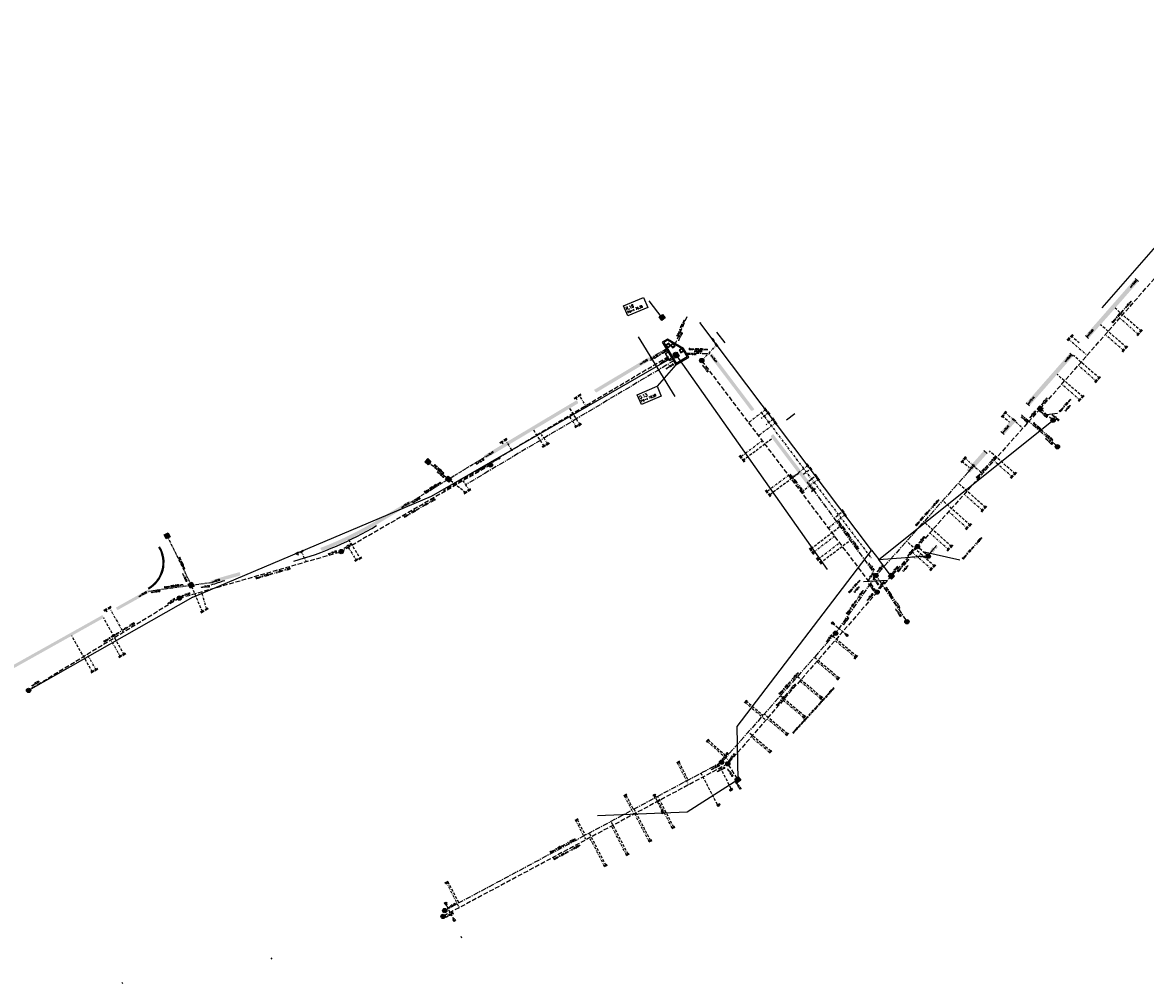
# Model space of a CAD drawing. Header units: metres. Extents: x -47485 to 186063, y 37957 to 328433.
# Tile 3 of 9: x 183835 to 184096, y 327627 to 327850. Entities that reach past the tile are written whole.
import ezdxf
from ezdxf.enums import TextEntityAlignment as Align

# ---------------------------------------------------------------- set-up
doc = ezdxf.new("R2010")
doc.units = ezdxf.units.M
doc.header["$LTSCALE"] = 0.2
for name, pattern in [('CENTER', [50.8, 31.75, -6.35, 6.35, -6.35]), ('CENTERX5', [10, 6.25, -1.25, 1.25, -1.25]), ('DASHDOT3', [5.08, 2.54, -1.27, 0, -1.27]), ('DGN Style 3', [150.391701, 107.422644, -42.969058]), ('HIDDEN2', [4.7625, 3.175, -1.5875])]:
    doc.linetypes.add(name, pattern=pattern)
for name, color, linetype, lineweight in [('bob', 7, 'Continuous', 0), ('hoogtetekst', 254, 'Continuous', 0), ('X-XX-AL-DETAIL1-G', 7, 'Continuous', 18), ('X-XX-AL-T25', 7, 'Continuous', 25)]:
    doc.layers.add(name, color=color, linetype=linetype, lineweight=lineweight)
for name, color, linetype in [('O_RIO_A_WATER', 254, 'Continuous'), ('O_RIO_L_BUIS', 4, 'CENTER'), ('O_RIO_L_HUISAANSLUITING_DWA', 3, 'DASHDOT3'), ('O_RIO_L_HUISAANSLUITING_RWA', 4, 'HIDDEN2'), ('O_RIO_L_KOKER', 7, 'Continuous'), ('O_RIO_L_KOLKAANSLUITING', 1, 'HIDDEN2'), ('O_RIO_L_PUTOMTREK', 7, 'Continuous'), ('O_RIO_L_STRENG_DWA', 7, 'DGN Style 3'), ('O_RIO_L_STRENG_RWA', 7, 'CENTERX5'), ('O_RIO_T_018_BUISDIAMETER', 1, 'Continuous'), ('O_RIO_T_PUTNR', 2, 'Continuous'), ('O_RIO_T_VLOEIVLAK', 7, 'Continuous'), ('O_RIO_T_VLOEIVLAK BEEKLOOP', 7, 'Continuous'), ('O_RIO_T_VLOEIVLAK DWA', 7, 'Continuous'), ('O_RIO_T_VLOEIVLAK RWA', 7, 'Continuous'), ('O_RIO_Z_KOLK', 1, 'Continuous'), ('O_RIO_Z_PUT_DWA', 3, 'Continuous'), ('O_RIO_Z_PUT_RWA', 4, 'Continuous'), ('O_RIO_Z_PUTDEKSEL', 7, 'Continuous'), ('V_RIO_L_DICHTSCHUIMEN', 7, 'ZIGZAG3'), ('V_RIO_L_STRENG', 1, 'ZIGZAG3')]:
    doc.layers.add(name, color=color, linetype=linetype)
doc.styles.add('ROMANS1_200_18', font='romans.shx', dxfattribs={"width": 0.9, "height": 0.36})
doc.styles.add('ROMANS1_200_25', font='romans.shx', dxfattribs={"width": 0.9, "height": 0.5})
doc.styles.add('ROMANS1_200_35', font='romans.shx', dxfattribs={"width": 0.9, "height": 0.7})
doc.styles.add('Style-ITALICS', font='ITALICS.shx')
doc.styles.add('Style-WORKING', font='WORKING.shx')
doc.linetypes.add('ZIGZAG3', pattern='A,0.000508,-1.016,[131,ltypeshp.shx,S=1.016,R=0,X=-1.016,Y=0],-2.032,[131,ltypeshp.shx,S=1.016,R=180,X=1.016,Y=0],-1.016', length=4.064508)

# ---------------------------------------------------------------- blocks, each defined once
blk = doc.blocks.new('Put DWA')
at = {"layer": 'O_RIO_Z_PUT_DWA'}
h = blk.add_hatch(color=0, dxfattribs=at)
edge = h.paths.add_edge_path()
edge.add_arc((0, 0), 0.5, 0, 360)
at = {"color": 0}
blk.add_circle((0, 0), 0.5, dxfattribs=at)
blk = doc.blocks.new('Put RWA')
blk.add_hatch(color=0).paths.add_polyline_path([(-0.5, 0.5), (-0.5, -0.5), (0.5, -0.5), (0.5, 0.5)])
at = {"color": 0}
blk.add_lwpolyline([(-0.5, 0.5), (0.5, 0.5), (0.5, -0.5), (-0.5, -0.5)], close=True, dxfattribs=at)
blk = doc.blocks.new('PUTNR_200')
at = {"color": 2}
blk.add_lwpolyline([(0, 1.25), (5, 1.25), (5, -1.25), (0, -1.25)], close=True, dxfattribs=at)
at = {"color": 2, "style": 'ROMANS1_200_25', "width": 0.9}
blk.add_text('Pd=+', height=0.5, dxfattribs=at).set_placement((0.25, -0.75))
at = {"color": 3, "style": 'ROMANS1_200_35', "width": 0.9}
blk.add_attdef('PUTNR', text='', height=0.7, dxfattribs=at).set_placement((0.225, 0.75), align=Align.TOP_LEFT)
at = {"color": 2, "style": 'ROMANS1_200_25', "width": 0.9}
blk.add_attdef('PD', (2.25, -0.75), '', height=0.5, dxfattribs=at)
blk = doc.blocks.new('putdeksel')
blk.add_lwpolyline([(-0.4, -0.4), (0.4, -0.4), (0.4, 0.4), (-0.4, 0.4)], close=True)
blk.add_circle((0, 0), 0.32)
blk = doc.blocks.new('KOLK_200')
at = {"color": 0}
for p, q in [((-0.225, -0.15), (0.225, 0.15)), ((-0.225, 0.15), (0.225, -0.15))]:
    blk.add_line(p, q, dxfattribs=at)
blk.add_lwpolyline([(-0.225, 0.15), (0.225, 0.15), (0.225, -0.15), (-0.225, -0.15)], close=True, dxfattribs=at)
at = {"color": 0, "style": 'ROMANS1_200_18', "width": 0.9}
blk.add_attdef('XX', text='', height=0.36, dxfattribs=at).set_placement((0, 0.15), align=Align.BOTTOM_CENTER)
blk.add_attdef('XX', text='', height=0.36, dxfattribs=at).set_placement((0, -0.27), align=Align.TOP_CENTER)

msp = doc.modelspace()

# ---------------------------------------------------------------- hatches: boundary and pattern name
at = {"layer": 'O_RIO_A_WATER'}
for points in [[(184081.493, 327777.136), (184093.255, 327790.54), (184093.781, 327790.078), (184093.908, 327789.767), (184082.343, 327776.589), (184082.019, 327776.674)], [(183967.689, 327764.659), (183980.377, 327772.234), (183980.787, 327771.547), (183968.228, 327764.049), (183967.945, 327764.23)], [(183995.084, 327773.033), (183994.46, 327772.561), (184004.133, 327759.782), (184004.463, 327759.844), (184004.862, 327760.145), (183995.098, 327773.044)], [(184067.785, 327761.515), (184078.098, 327773.267), (184078.624, 327772.805), (184078.751, 327772.495), (184068.636, 327760.968), (184068.311, 327761.053)], [(183942.176, 327749.428), (183963.685, 327762.269), (183963.942, 327761.84), (183963.967, 327761.505), (183942.586, 327748.741)], [(184061.913, 327754.862), (184064.817, 327758.133), (184065.343, 327757.671), (184065.47, 327757.36), (184062.76, 327754.308), (184062.436, 327754.396)], [(184018.136, 327741.283), (184018.774, 327741.766), (184009.217, 327754.391), (184008.819, 327754.089), (184008.67, 327753.789)], [(184054.064, 327746.058), (184058.186, 327750.681), (184058.708, 327750.215), (184058.832, 327749.903), (184054.91, 327745.504), (184054.586, 327745.592)], [(183856.841, 327714.193), (183864.202, 327718.312), (183864.544, 327717.702), (183857.271, 327713.631), (183857.086, 327713.757)], [(183831.718, 327700.133), (183853.716, 327712.444), (183853.96, 327712.008), (183853.971, 327711.784), (183832.167, 327699.582), (183831.976, 327699.705)]]:
    msp.add_hatch(color=256, dxfattribs=at).paths.add_polyline_path(points)
h = msp.add_hatch(color=256, dxfattribs=at)
edge = h.paths.add_edge_path()
edge.add_arc((183876.278, 327801.905), 79, 290.71338, 300.8366)
edge.add_line((183916.773, 327734.073), (183924.976, 327738.971))
edge.add_line((183924.976, 327738.971), (183925.386, 327738.284))
edge.add_line((183925.386, 327738.284), (183917.183, 327733.386))
edge.add_arc((183876.278, 327801.905), 79.8, 290.8201, 300.8366, ccw=False)
edge.add_line((183904.642, 327727.316), (183904.396, 327727.544))
edge.add_line((183904.396, 327727.544), (183904.22, 327728.012))
h = msp.add_hatch(color=256, dxfattribs=at)
edge = h.paths.add_edge_path()
edge.add_arc((183896.576, 327669.163), 54.25, 105.81361, 109.21276, ccw=False)
edge.add_line((183881.792, 327721.36), (183885.534, 327722.419))
edge.add_line((183885.534, 327722.419), (183885.67, 327721.938))
edge.add_line((183885.67, 327721.938), (183885.608, 327721.609))
edge.add_line((183885.608, 327721.609), (183882.01, 327720.59))
edge.add_arc((183896.414, 327669.702), 52.887, 105.80458, 109.2388)
edge.add_line((183878.987, 327719.636), (183878.724, 327720.392))
edge.add_line((183878.724, 327720.392), (183878.723, 327720.391))
at = {"layer": 'O_RIO_Z_PUT_DWA'}
h = msp.add_hatch(color=256, dxfattribs=at)
h.dxf.hatch_style = 1
h.paths.add_polyline_path([(184070.387, 327760.232), (184071.051, 327760.98), (184071.799, 327760.316), (184071.134, 327759.568)])
h = msp.add_hatch(color=256, dxfattribs=at)
h.dxf.hatch_style = 1
h.paths.add_polyline_path([(184035.912, 327721.408), (184036.575, 327722.156), (184037.323, 327721.493), (184036.66, 327720.744)])
h = msp.add_hatch(color=256, dxfattribs=at)
h.dxf.hatch_style = 1
h.paths.add_polyline_path([(184000.303, 327674.419), (184001.119, 327674.997), (184001.697, 327674.181), (184000.881, 327673.603)])

# ---------------------------------------------------------------- linework, layer by layer
for points in [[(184093.908, 327789.767), (184093.156, 327790.427)], [(184082.343, 327776.589), (184081.592, 327777.248)], [(184078.751, 327772.495), (184077.999, 327773.154)], [(184068.636, 327760.968), (184067.884, 327761.628)], [(184065.47, 327757.36), (184064.718, 327758.02)], [(184062.76, 327754.308), (184062.013, 327754.974)], [(184058.832, 327749.903), (184058.086, 327750.569)], [(184056.028, 327746.762), (184055.282, 327747.427)]]:
    msp.add_lwpolyline(points)
at = {"flags": 128}
for points in [[(184019.054, 327741.727), (184018.098, 327741.003)], [(184018.774, 327741.766), (184018.136, 327741.283)], [(184043.92, 327727.208), (184052.511, 327725.294)], [(183936.814, 327637.999), (183936.963, 327637.688)], [(183892.841, 327632.727), (183893.067, 327632.987)], [(183858.233, 327627.381), (183858.352, 327627.058)]]:
    msp.add_lwpolyline(points, dxfattribs=at)
at = {"layer": 'bob', "color": 252, "linetype": 'Continuous', "lineweight": 13}
for q in [(184047.106, 327728.554, 76.726), (184041.371, 327725.914, 76.788)]:
    msp.add_line((184045.066, 327726.194, 76.726), q, dxfattribs=at)
at = {"layer": 'O_RIO_A_WATER'}
for p, q in [((183998.081, 327775.543), (183996.162, 327778.059)), ((183977.907, 327776.951), (183986.411, 327763.115)), ((184014.239, 327759.131), (184012.279, 327757.641))]:
    msp.add_line(p, q, dxfattribs=at)
at = {"layer": 'O_RIO_L_BUIS', "ltscale": 0.1}
for p, q in [((183925.181, 327738.627), (183942.376, 327749.093)), ((183929.174, 327748.016), (183933.946, 327743.962)), ((183868.713, 327730.82), (183874.285, 327719.38)), ((183864.373, 327718.007), (183878.855, 327720.013))]:
    msp.add_line(p, q, dxfattribs=at)
at = {"layer": 'O_RIO_L_HUISAANSLUITING_DWA'}
for p, q in [((184093.92, 327777.469), (184089.564, 327781.292)), ((184090.501, 327773.694), (184086.205, 327777.464)), ((183996.167, 327775.178), (183992.665, 327771.453)), ((184077.655, 327776.46), (184081.987, 327772.658)), ((184084.202, 327766.583), (184079.939, 327770.324)), ((184080.36, 327762.246), (184076.117, 327765.969)), ((183965.99, 327760.588), (183964.262, 327763.429)), ((184007.555, 327760.133), (184003.55, 327757.073)), ((184062.956, 327759.429), (184067.08, 327755.762)), ((183963.609, 327756.025), (183962.168, 327758.306)), ((184009.874, 327757.069), (184005.862, 327754.019)), ((183956.99, 327752.07), (183955.506, 327754.329)), ((183947.07, 327753.165), (183948.774, 327750.31)), ((184006.734, 327752.867), (184001.607, 327749.041)), ((184053.623, 327748.897), (184057.729, 327745.246)), ((184013.319, 327744.168), (184017.342, 327747.204)), ((184064.65, 327744.432), (184060.381, 327748.228)), ((183938.807, 327741.295), (183937.363, 327743.598)), ((184012.812, 327744.838), (184007.674, 327741.004)), ((184015.732, 327740.98), (184019.756, 327744.015)), ((184057.811, 327736.606), (184053.475, 327740.462)), ((184022.014, 327732.681), (184025.995, 327735.772)), ((184054.247, 327732.529), (184049.877, 327736.415)), ((184023.478, 327730.747), (184018.386, 327726.814)), ((184049.924, 327727.582), (184045.511, 327731.506)), ((183910.712, 327728.112), (183912.61, 327725.091)), ((184019.498, 327725.341), (184024.636, 327729.218)), ((183899.793, 327727.22), (183900.945, 327724.823)), ((184045.976, 327723.009), (184041.497, 327726.992)), ((183877.902, 327713.704), (183876.707, 327717.866)), ((183855.286, 327714.24), (183858.542, 327708.421)), ((183857.904, 327702.761), (183855.711, 327706.689)), ((184028.348, 327702.547), (184023.557, 327706.57)), ((183852.311, 327699.699), (183850.22, 327703.331)), ((184024.133, 327697.632), (184019.308, 327701.684)), ((184020.15, 327693.159), (184015.379, 327697.166)), ((184002.636, 327692.261), (184007.535, 327688.147)), ((184016.217, 327688.744), (184011.5, 327692.706)), ((184012.281, 327684.655), (184007.784, 327688.432)), ((184008.397, 327680.623), (184004.118, 327684.217)), ((183993.809, 327683.248), (183999.199, 327678.561)), ((183986.994, 327678.243), (183989.555, 327673.088)), ((183974.704, 327670.564), (183976.91, 327666.316)), ((183985.807, 327663.112), (183982.57, 327669.347)), ((183980.445, 327659.98), (183977.102, 327666.419)), ((183963.397, 327664.901), (183965.762, 327660.345)), ((183975.218, 327656.866), (183971.748, 327663.551)), ((183970.128, 327654.228), (183966.693, 327660.844)), ((183933.4, 327650.505), (183936.469, 327644.595))]:
    msp.add_line(p, q, dxfattribs=at)
at = {"layer": 'O_RIO_L_HUISAANSLUITING_DWA', "color": 7, "linetype": 'Continuous'}
for p, q in [((184093.507, 327777.298), (184094.032, 327777.902)), ((184093.658, 327777.167), (184094.183, 327777.771)), ((183996.254, 327774.739), (183995.763, 327775.371)), ((183996.412, 327774.862), (183995.921, 327775.494)), ((184077.391, 327776.159), (184077.919, 327776.76)), ((184077.542, 327776.027), (184078.069, 327776.629)), ((184090.088, 327773.523), (184090.613, 327774.127)), ((184090.238, 327773.392), (184090.763, 327773.995)), ((184083.788, 327766.412), (184084.313, 327767.016)), ((184083.939, 327766.281), (184084.464, 327766.885)), ((183964.604, 327763.637), (183963.921, 327763.221)), ((183964.708, 327763.466), (183964.025, 327763.05)), ((184079.947, 327762.075), (184080.472, 327762.679)), ((184080.098, 327761.944), (184080.622, 327762.548)), ((184007.642, 327759.695), (184007.152, 327760.326)), ((184007.8, 327759.817), (184007.31, 327760.449)), ((184062.69, 327759.13), (184063.221, 327759.728)), ((184062.839, 327758.998), (184063.371, 327759.595)), ((183963.847, 327756.404), (183963.163, 327755.988)), ((183963.951, 327756.233), (183963.267, 327755.818)), ((184009.962, 327756.63), (184009.471, 327757.262)), ((184010.12, 327756.753), (184009.629, 327757.385)), ((183947.411, 327753.373), (183946.728, 327752.957)), ((183947.515, 327753.202), (183946.832, 327752.786)), ((184001.848, 327748.722), (184001.366, 327749.36)), ((184002.007, 327748.842), (184001.526, 327749.481)), ((184053.358, 327748.598), (184053.889, 327749.196)), ((184053.507, 327748.465), (184054.039, 327749.063)), ((184017.429, 327746.765), (184016.938, 327747.397)), ((184017.587, 327746.888), (184017.096, 327747.52)), ((184019.843, 327743.577), (184019.352, 327744.208)), ((184020.001, 327743.699), (184019.51, 327744.331)), ((184064.237, 327744.262), (184064.762, 327744.865)), ((184064.388, 327744.13), (184064.913, 327744.734)), ((183939.045, 327741.674), (183938.361, 327741.258)), ((183939.149, 327741.503), (183938.465, 327741.087)), ((184007.915, 327740.685), (184007.433, 327741.323)), ((184008.074, 327740.805), (184007.593, 327741.444)), ((184026.082, 327735.334), (184025.592, 327735.966)), ((184026.24, 327735.456), (184025.75, 327736.088)), ((184057.397, 327736.435), (184057.922, 327737.039)), ((184057.548, 327736.304), (184058.073, 327736.908)), ((184053.834, 327732.358), (184054.359, 327732.962)), ((184053.985, 327732.227), (184054.51, 327732.831)), ((184049.511, 327727.412), (184050.036, 327728.015)), ((184049.662, 327727.28), (184050.187, 327727.884)), ((183900.138, 327727.428), (183899.454, 327727.012)), ((183900.242, 327727.257), (183899.558, 327726.841)), ((183912.848, 327725.47), (183912.165, 327725.054)), ((183912.952, 327725.299), (183912.269, 327724.883)), ((184018.627, 327726.495), (184018.145, 327727.133)), ((184018.786, 327726.615), (184018.304, 327727.254)), ((184019.739, 327725.021), (184019.257, 327725.66)), ((184019.898, 327725.142), (184019.417, 327725.78)), ((184045.562, 327722.838), (184046.087, 327723.442)), ((184045.713, 327722.707), (184046.238, 327723.311)), ((183855.628, 327714.447), (183854.944, 327714.032)), ((183855.732, 327714.277), (183855.048, 327713.861)), ((183878.14, 327714.083), (183877.456, 327713.667)), ((183878.244, 327713.912), (183877.56, 327713.496)), ((183858.142, 327703.14), (183857.458, 327702.724)), ((183858.246, 327702.969), (183857.562, 327702.553)), ((183859.019, 327703.62), (183858.335, 327703.204)), ((183859.123, 327703.449), (183858.439, 327703.034)), ((183851.671, 327699.597), (183850.988, 327699.181)), ((183851.775, 327699.426), (183851.091, 327699.011)), ((183852.548, 327700.077), (183851.865, 327699.662)), ((183852.652, 327699.907), (183851.969, 327699.491))]:
    msp.add_line(p, q, dxfattribs=at)
at = {"layer": 'O_RIO_L_HUISAANSLUITING_DWA', "flags": 128}
msp.add_lwpolyline([(184006.5, 327759.331), (184032.079, 327725.469)], dxfattribs=at)
at = {"layer": 'O_RIO_L_HUISAANSLUITING_RWA'}
for p, q in [((184094.58, 327778.221), (184088.476, 327783.577)), ((184091.161, 327774.445), (184085.117, 327779.749)), ((184078.309, 327777.217), (184080.148, 327775.603)), ((184084.861, 327767.334), (184078.851, 327772.609)), ((184081.02, 327762.998), (184075.029, 327768.254)), ((183963.767, 327762.318), (183963.404, 327762.916)), ((183964.463, 327756.545), (183962.052, 327760.362)), ((184008.158, 327759.336), (184006.458, 327758.036)), ((184009.271, 327757.866), (184007.567, 327756.571)), ((184062.318, 327758.658), (184063.98, 327757.18)), ((183956.128, 327751.56), (183953.618, 327755.383)), ((183946.211, 327752.652), (183946.57, 327752.051)), ((184008.807, 327753.238), (184002.209, 327748.243)), ((184065.315, 327745.179), (184059.35, 327750.484)), ((184016.237, 327745.118), (184017.945, 327746.407)), ((184052.96, 327748.148), (184054.614, 327746.678)), ((183937.946, 327740.785), (183933.946, 327743.962)), ((184015.098, 327745.297), (184008.276, 327740.206)), ((184017.444, 327743.524), (184019.152, 327744.812)), ((184058.475, 327737.353), (184052.115, 327743.009)), ((184054.912, 327733.276), (184048.511, 327738.968)), ((184023.701, 327735.257), (184025.392, 327736.57)), ((184024.537, 327732.828), (184017.783, 327727.612)), ((184050.589, 327728.329), (184044.139, 327734.065)), ((183910.748, 327729.934), (183913.502, 327725.552)), ((184020.1, 327724.543), (184026.916, 327729.685)), ((184046.64, 327723.756), (184040.119, 327729.555)), ((183898.826, 327726.922), (183899.133, 327726.283)), ((183876.926, 327713.206), (183874.285, 327719.38)), ((183854.413, 327713.751), (183854.804, 327713.053)), ((183858.781, 327703.241), (183854.002, 327711.802)), ((183851.433, 327699.218), (183846.581, 327707.649)), ((184028.605, 327702.854), (184023.048, 327707.521)), ((184024.39, 327697.938), (184018.757, 327702.669)), ((184020.407, 327693.465), (184014.79, 327698.182)), ((184016.475, 327689.05), (184010.874, 327693.754)), ((184002.894, 327692.567), (184006.871, 327689.227)), ((184012.538, 327684.961), (184007.122, 327689.511)), ((183994.103, 327683.519), (183998.435, 327679.688)), ((184008.655, 327680.929), (184003.42, 327685.325)), ((183987.352, 327678.421), (183989.462, 327674.173)), ((183975.059, 327670.749), (183976.802, 327667.392)), ((183986.162, 327663.297), (183982.462, 327670.424)), ((183963.752, 327665.085), (183965.654, 327661.422)), ((183980.8, 327660.164), (183976.994, 327667.495)), ((183975.573, 327657.051), (183971.639, 327664.628)), ((183970.483, 327654.412), (183966.585, 327661.92)), ((183933.755, 327650.689), (183936.335, 327645.72))]:
    msp.add_line(p, q, dxfattribs=at)
at = {"layer": 'O_RIO_L_HUISAANSLUITING_RWA', "color": 7, "linetype": 'Continuous'}
for p, q in [((184078.58, 327777.511), (184078.038, 327776.923)), ((184078.727, 327777.375), (184078.185, 327776.787)), ((184094.704, 327778.65), (184094.162, 327778.062)), ((184094.851, 327778.515), (184094.309, 327777.926)), ((183994.896, 327776.517), (183995.387, 327775.885)), ((183995.054, 327776.639), (183995.545, 327776.008)), ((184091.284, 327774.875), (184090.742, 327774.287)), ((184091.432, 327774.739), (184090.89, 327774.151)), ((184084.985, 327767.764), (184084.443, 327767.176)), ((184085.132, 327767.629), (184084.59, 327767.04)), ((183963.062, 327762.708), (183963.745, 327763.124)), ((183963.166, 327762.537), (183963.849, 327762.953)), ((184081.143, 327763.427), (184080.601, 327762.839)), ((184081.291, 327763.292), (184080.749, 327762.703)), ((184007.755, 327759.529), (184008.246, 327758.897)), ((184007.913, 327759.652), (184008.404, 327759.02)), ((184062.592, 327758.955), (184062.05, 327758.366)), ((184062.739, 327758.819), (184062.197, 327758.231)), ((183964.018, 327756.508), (183964.701, 327756.924)), ((183964.122, 327756.337), (183964.805, 327756.753)), ((184008.867, 327758.06), (184009.358, 327757.428)), ((184009.025, 327758.182), (184009.516, 327757.55)), ((183945.869, 327752.444), (183946.553, 327752.86)), ((183945.973, 327752.274), (183946.657, 327752.689)), ((183955.683, 327751.523), (183956.366, 327751.939)), ((183955.787, 327751.352), (183956.47, 327751.768)), ((183956.544, 327752.033), (183957.227, 327752.449)), ((183956.648, 327751.863), (183957.331, 327752.278)), ((184001.97, 327748.56), (184002.46, 327747.928)), ((184002.128, 327748.682), (184002.618, 327748.05)), ((184053.234, 327748.445), (184052.692, 327747.857)), ((184017.542, 327746.6), (184018.033, 327745.968)), ((184017.7, 327746.723), (184018.191, 327746.091)), ((184053.381, 327748.309), (184052.839, 327747.721)), ((184018.749, 327745.006), (184019.24, 327744.374)), ((184018.907, 327745.128), (184019.397, 327744.497)), ((184065.438, 327745.609), (184064.896, 327745.021)), ((184065.586, 327745.474), (184065.044, 327744.885)), ((183937.501, 327740.748), (183938.184, 327741.164)), ((183937.604, 327740.577), (183938.288, 327740.993)), ((184008.195, 327740.645), (184008.685, 327740.013)), ((184008.037, 327740.523), (184008.527, 327739.891)), ((184024.988, 327736.763), (184025.479, 327736.131)), ((184025.146, 327736.886), (184025.637, 327736.254)), ((184058.599, 327737.783), (184058.057, 327737.195)), ((184058.746, 327737.648), (184058.204, 327737.059)), ((184055.036, 327733.706), (184054.494, 327733.117)), ((184055.183, 327733.57), (184054.641, 327732.982)), ((184017.543, 327727.929), (184018.034, 327727.297)), ((184017.701, 327728.052), (184018.192, 327727.42)), ((184050.713, 327728.759), (184050.171, 327728.171)), ((184050.86, 327728.624), (184050.318, 327728.035)), ((183898.484, 327726.714), (183899.168, 327727.13)), ((183898.588, 327726.544), (183899.272, 327726.959)), ((183913.056, 327725.515), (183913.739, 327725.931)), ((183913.16, 327725.344), (183913.843, 327725.76)), ((184020.019, 327724.982), (184020.509, 327724.35)), ((184019.861, 327724.859), (184020.351, 327724.227)), ((184046.764, 327724.186), (184046.222, 327723.598)), ((184046.911, 327724.05), (184046.369, 327723.462)), ((183854.061, 327713.566), (183854.744, 327713.982)), ((183854.165, 327713.395), (183854.848, 327713.811)), ((183876.481, 327713.169), (183877.164, 327713.585)), ((183876.584, 327712.998), (183877.268, 327713.414)), ((184028.633, 327703.198), (184027.937, 327702.37)), ((184028.785, 327703.068), (184028.09, 327702.241)), ((184024.412, 327698.104), (184023.898, 327697.491)), ((184024.565, 327697.975), (184024.051, 327697.363)), ((184002.999, 327692.765), (184002.485, 327692.153)), ((184003.153, 327692.637), (184002.638, 327692.024)), ((184020.475, 327693.654), (184019.96, 327693.042)), ((184020.628, 327693.526), (184020.113, 327692.913)), ((184016.521, 327689.26), (184016.006, 327688.647)), ((184016.674, 327689.131), (184016.159, 327688.518)), ((183994.234, 327683.702), (183993.645, 327683.16)), ((183994.369, 327683.554), (183993.78, 327683.013)), ((184012.606, 327685.195), (184012.092, 327684.583)), ((184012.76, 327685.067), (184012.245, 327684.454)), ((184008.741, 327681.152), (184008.227, 327680.539)), ((184008.895, 327681.023), (184008.38, 327680.411)), ((183987.506, 327678.562), (183986.79, 327678.206)), ((183987.595, 327678.383), (183986.879, 327678.027)), ((183975.219, 327670.935), (183974.509, 327670.567)), ((183975.311, 327670.758), (183974.601, 327670.389)), ((183963.908, 327665.243), (183963.198, 327664.874)), ((183964, 327665.065), (183963.29, 327664.697)), ((183986.319, 327663.43), (183985.609, 327663.061)), ((183986.411, 327663.252), (183985.701, 327662.884)), ((183980.97, 327660.345), (183980.26, 327659.976)), ((183981.062, 327660.167), (183980.352, 327659.799)), ((183975.713, 327657.203), (183975.003, 327656.834)), ((183975.805, 327657.025), (183975.095, 327656.657)), ((183970.665, 327654.626), (183969.955, 327654.258)), ((183970.757, 327654.449), (183970.047, 327654.08)), ((183933.755, 327650.689), (183933.045, 327650.321)), ((183933.848, 327650.512), (183933.138, 327650.143))]:
    msp.add_line(p, q, dxfattribs=at)
at = {"layer": 'O_RIO_L_KOKER'}
for centre, radius, start, end in [((183876.278, 327801.905), 80, 285.81248, 300.8366), ((183860.996, 327724.655), 6.8, 299.23299, 31.23437), ((183860.996, 327724.655), 7, 299.23299, 31.23437), ((183896.576, 327669.163), 53.25, 105.81361, 109.42663)]:
    msp.add_arc(centre, radius, start, end, dxfattribs=at)
at = {"layer": 'O_RIO_L_KOLKAANSLUITING', "flags": 128}
for points in [[(184023.049, 327710.548), (184024.458, 327709.348)], [(184026.251, 327707.831), (184024.458, 327709.348)], [(183996.296, 327668.521), (183992.514, 327675.807)], [(183999.441, 327672.248), (183996.568, 327677.978)], [(183981.961, 327670.155), (183981.728, 327670.59)], [(183983.557, 327666.797), (183981.961, 327670.155)], [(183933.877, 327644.404), (183933.331, 327645.551)], [(183935.228, 327641.804), (183933.877, 327644.404)]]:
    msp.add_lwpolyline(points, dxfattribs=at)
at = {"layer": 'O_RIO_L_PUTOMTREK'}
for points in [[(183986.614, 327770.472), (183989.621, 327772.263), (183988.437, 327774.252), (183984.688, 327776.425), (183983.493, 327775.713)], [(183984.69, 327776.135), (183983.835, 327775.626), (183986.701, 327770.815), (183989.279, 327772.35), (183988.255, 327774.068)]]:
    msp.add_lwpolyline(points, close=True, dxfattribs=at)
for points in [[(183984.25, 327773.074), (183984.551, 327773.253)], [(183985.248, 327771.398), (183984.25, 327773.074)], [(183984.422, 327773.176), (183984.851, 327773.432)], [(183985.549, 327771.577), (183985.248, 327771.398)], [(183985.549, 327771.577), (183985.849, 327771.756)]]:
    msp.add_lwpolyline(points, dxfattribs=at)
at = {"layer": 'O_RIO_L_STRENG_DWA', "ltscale": 0.05}
for p, q in [((184071.108, 327760.261), (184112.744, 327807.708)), ((183986.423, 327775.13), (183989.418, 327781.983)), ((184033.299, 327717.773), (183992.665, 327771.453)), ((184071.093, 327760.274), (184043.008, 327728.659)), ((184074.1, 327757.6), (184071.093, 327760.274)), ((183943.646, 327747.249), (183909.062, 327727.154)), ((184042.645, 327728.316), (184033.299, 327717.773)), ((183871.576, 327716.393), (183909.062, 327727.154)), ((184033.299, 327717.773), (183998.698, 327677.984)), ((183871.576, 327716.393), (183836.6, 327695)), ((183998.698, 327677.984), (183932.674, 327642.625)), ((184000.998, 327674.429), (183998.698, 327677.984))]:
    msp.add_line(p, q, dxfattribs=at)
msp.add_lwpolyline([(183984.923, 327772.339), (183932.761, 327741.199)], dxfattribs=at)
at = {"layer": 'O_RIO_L_STRENG_DWA', "ltscale": 0.05, "flags": 128}
msp.add_lwpolyline([(184044.809, 327726.418), (184043.03, 327727.998)], dxfattribs=at)
at = {"layer": 'O_RIO_L_STRENG_RWA'}
for p, q in [((183984.622, 327774.217), (183980.582, 327771.89)), ((184074.766, 327751.825), (184066.77, 327758.842)), ((184023.682, 327708.238), (183997.243, 327678.34)), ((183997.243, 327678.34), (183933.081, 327643.978))]:
    msp.add_line(p, q, dxfattribs=at)
at = {"layer": 'O_RIO_L_STRENG_RWA', "flags": 128}
for points in [[(183988.767, 327773.209), (183994.793, 327773.064)], [(184054.492, 327745.676), (184033.037, 327721.613)], [(184018.455, 327741.525), (184033.037, 327721.613), (184040.229, 327710.915)], [(184033.037, 327721.613), (184023.682, 327708.238)]]:
    msp.add_lwpolyline(points, dxfattribs=at)
at = {"layer": 'O_RIO_L_STRENG_RWA'}
msp.add_lwpolyline([(183986.269, 327771.442), (183937.788, 327742.563)], dxfattribs=at)
at = {"layer": 'O_RIO_T_PUTNR'}
for p, q in [((183983.493, 327781.362), (183980.466, 327785.252)), ((183986.614, 327770.472), (183982.283, 327765.471))]:
    msp.add_line(p, q, dxfattribs=at)
at = {"layer": 'O_RIO_Z_PUT_DWA'}
for points in [[(184070.387, 327760.232), (184071.051, 327760.98), (184071.799, 327760.316), (184071.134, 327759.568)], [(184035.912, 327721.408), (184036.575, 327722.156), (184037.323, 327721.493), (184036.66, 327720.744)], [(184000.303, 327674.419), (184001.119, 327674.997), (184001.697, 327674.181), (184000.881, 327673.603)]]:
    msp.add_lwpolyline(points, close=True, dxfattribs=at)
at = {"layer": 'V_RIO_L_DICHTSCHUIMEN'}
msp.add_line((184032, 327727.5), (183992.2, 327780.3), dxfattribs=at)
for points in [[(184143.3, 327849.8), (184085.4, 327783.7)], [(183986.7, 327772.7), (184021.7, 327723)]]:
    msp.add_lwpolyline(points, dxfattribs=at)
at = {"layer": 'V_RIO_L_STRENG'}
msp.add_line((183874.7, 327716.6), (183836.6, 327695), dxfattribs=at)
for points in [[(183930, 327740), (183986.7, 327772.7)], [(184033.7, 327725.3), (184074.1, 327757.6)], [(183874.7, 327716.6), (183930, 327740)], [(184031.919, 327727.439), (184000.8, 327686.6), (184001, 327674.3), (183989.3, 327666.8), (183968.5, 327665.9)], [(184032, 327727.5), (184033.7, 327725.3)], [(184033.7, 327725.3), (184045.066, 327726.194)], [(184036.58, 327721.462), (184033.7, 327725.3)]]:
    msp.add_lwpolyline(points, dxfattribs=at)
at = {"layer": 'X-XX-AL-DETAIL1-G', "const_width": 0.05, "flags": 128}
for points in [[(183992.251, 327779.939), (183992.531, 327780.354)], [(183992.251, 327779.939), (183992.531, 327780.354)], [(183987.699, 327770.825), (183987.979, 327771.24)], [(184031.682, 327727.493), (184031.961, 327727.907)]]:
    msp.add_lwpolyline(points, dxfattribs=at)
at = {"layer": 'X-XX-AL-T25', "flags": 128}
for points in [[(184072.623, 327758.913), (184075.153, 327759.23)], [(184030.17, 327720.215), (184035.745, 327720.524)]]:
    msp.add_lwpolyline(points, dxfattribs=at)

# ---------------------------------------------------------------- block references
at = {"layer": 'O_RIO_T_PUTNR'}
for p, rotation, values in [((183975.031, 327782.96), 22.86804189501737, {'PUTNR': 'R.18', 'PD': '76.38'}), ((183978.162, 327762.376), 22.86804189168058, {'PUTNR': 'D.13', 'PD': '76.50'})]:
    msp.add_blockref('PUTNR_200', p, dxfattribs=dict(at, rotation=rotation)).add_auto_attribs(values)
at = {"layer": 'O_RIO_Z_KOLK'}
ref = msp.add_blockref('KOLK_200', (184022.936, 327710.646), dxfattribs=dict(at, rotation=229.0166610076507))
ref.add_attrib('XX', 'sk', dxfattribs={"layer": '0', "color": 0, "height": 0.36, "rotation": 229.01666, "style": 'ROMANS1_200_18', "width": 0.9}).set_placement((184023.049, 327710.548), align=Align.BOTTOM_CENTER)
ref = msp.add_blockref('KOLK_200', (184026.364, 327707.732), dxfattribs=dict(at, rotation=49.00955224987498))
ref.add_attrib('XX', 'sk', dxfattribs={"layer": '0', "color": 0, "height": 0.36, "rotation": 49.00955, "style": 'ROMANS1_200_18', "width": 0.9}).set_placement((184026.251, 327707.831), align=Align.BOTTOM_CENTER)
ref = msp.add_blockref('KOLK_200', (183981.654, 327670.72), dxfattribs=dict(at, rotation=209.7978313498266))
ref.add_attrib('XX', 'sk', dxfattribs={"layer": '0', "color": 0, "height": 0.36, "rotation": 209.79783, "style": 'ROMANS1_200_18', "width": 0.9}).set_placement((183981.728, 327670.59), align=Align.BOTTOM_CENTER)
ref = msp.add_blockref('KOLK_200', (183999.567, 327672.061), dxfattribs=dict(at, rotation=123.9303993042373))
ref.add_attrib('XX', 'sk', dxfattribs={"layer": '0', "color": 0, "height": 0.36, "rotation": 123.9304, "style": 'ROMANS1_200_18', "width": 0.9}).set_placement((183999.442, 327671.978), align=Align.BOTTOM_CENTER)
ref = msp.add_blockref('KOLK_200', (183996.425, 327668.337), dxfattribs=dict(at, rotation=304.9847148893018))
ref.add_attrib('XX', 'sk', dxfattribs={"layer": '0', "color": 0, "height": 0.36, "rotation": 304.98471, "style": 'ROMANS1_200_18', "width": 0.9}).set_placement((183996.548, 327668.423), align=Align.BOTTOM_CENTER)
ref = msp.add_blockref('KOLK_200', (183983.631, 327666.667), dxfattribs=dict(at, rotation=29.79783134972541))
ref.add_attrib('XX', 'sk', dxfattribs={"layer": '0', "color": 0, "height": 0.36, "rotation": 29.79783, "style": 'ROMANS1_200_18', "width": 0.9}).set_placement((183983.557, 327666.797), align=Align.BOTTOM_CENTER)
ref = msp.add_blockref('KOLK_200', (183933.267, 327645.686), dxfattribs=dict(at, rotation=205.4658865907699))
ref.add_attrib('XX', 'sk', dxfattribs={"layer": '0', "color": 0, "height": 0.36, "rotation": 205.46589, "style": 'ROMANS1_200_18', "width": 0.9}).set_placement((183933.331, 327645.551), align=Align.BOTTOM_CENTER)
ref = msp.add_blockref('KOLK_200', (183935.292, 327641.668), dxfattribs=dict(at, rotation=25.46588659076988))
ref.add_attrib('XX', 'sk', dxfattribs={"layer": '0', "color": 0, "height": 0.36, "rotation": 25.46589, "style": 'ROMANS1_200_18', "width": 0.9}).set_placement((183935.228, 327641.804), align=Align.BOTTOM_CENTER)
at = {"layer": 'O_RIO_Z_PUT_DWA'}
for p in [(183986.579, 327772.879), (183992.665, 327771.453), (184074.1, 327757.6), (183943.646, 327747.249), (183909.062, 327727.154), (184042.645, 327728.316), (184045.171, 327726.072), (184033.299, 327717.773), (183871.576, 327716.393), (183836.6, 327695), (183998.698, 327677.984), (183932.674, 327642.625)]:
    msp.add_blockref('Put DWA', p, dxfattribs=at)
at = {"layer": 'O_RIO_Z_PUT_RWA'}
for p, rotation in [((183983.471, 327781.443), 36.75488463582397), ((183986.706, 327772.664), 30.7276815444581), ((183929.174, 327748.016), 49.626746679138), ((183933.946, 327743.962), 49.626746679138), ((183868.713, 327730.82), 25.9705491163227), ((183874.285, 327719.38), 25.97054911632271)]:
    msp.add_blockref('Put RWA', p, dxfattribs=dict(at, rotation=rotation))
for p in [(184075.1, 327751.454), (184033.037, 327721.613), (184040.229, 327710.915), (184023.682, 327708.238), (183997.243, 327678.34), (183933.081, 327643.978)]:
    msp.add_blockref('Put DWA', p, dxfattribs=at)
at = {"layer": 'O_RIO_Z_PUTDEKSEL', "rotation": 300.7276815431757}
for p in [(183984.884, 327774.941), (183985.975, 327774.926), (183987.963, 327773.778)]:
    msp.add_blockref('putdeksel', p, dxfattribs=at)

# ---------------------------------------------------------------- texts
at = {"layer": 'bob', "color": 252, "linetype": 'Continuous', "lineweight": 13, "style": 'Style-WORKING', "width": 0.8}
for s, rotation, p in [('74.93', 49.15786, (184045.956, 327727.647, 77.731)), ('beton d=700', 49.15786, (184046.488, 327727.46, 76.436)), ('beton d=700', 4.34006, (184043.121, 327725.782, 76.436)), ('74.90', 4.34006, (184042.829, 327726.287, 77.731))]:
    msp.add_text(s, height=0.3, rotation=rotation, dxfattribs=at).set_placement(p, align=Align.MIDDLE_CENTER)
at = {"layer": 'hoogtetekst', "color": 252, "linetype": 'Continuous', "lineweight": 0, "style": 'Style-ITALICS', "width": 0.75}
msp.add_text('76.73', height=0.2, dxfattribs=at).set_placement((184045.066, 327726.194, 76.726), align=Align.MIDDLE_CENTER)
at = {"layer": 'O_RIO_T_018_BUISDIAMETER', "style": 'ROMANS1_200_18', "width": 0.9}
for s, rotation, p in [('Beton %%C 500 mm - L=62,1m', 48.3557, (184090.231, 327782.543)), ('Beton %%C 1250 mm', 66.39435, (183988.054, 327778.861)), ('Beton %%C 500 mm  ', 48.3557, (184077.253, 327761.024)), ('L=4,0m', 48.3557, (184077.706, 327760.247)), ('Beton %%C 500 mm - L=41,8m', 48.3557, (184058.772, 327746.538)), ('PVC %%C160mm', 319.65629, (183931.586, 327746.054)), ('beton %%C300 - L=66,4m', 307.12435, (184014.544, 327742.754)), ('Beton 800x300 mm', 31.32811, (183930.383, 327741.836)), ('Beton %%C 1250 mm - L=40m -1:225', 29.93308, (183927.36, 327737.01)), ('PVC %%C200mm', 295.97055, (183871.86, 327724.376)), ('Beton %%C 500 mm  ', 48.3557, (184039.702, 327723.952)), ('Beton %%C 1250 mm - L=39m -1:225', 16.01607, (183893.346, 327721.862)), ('L=8,3m ', 48.3557, (184040.155, 327723.175)), ('Beton %%C 500 mm  ', 48.3557, (184028.39, 327719.072)), ('Beton 800x300 mm', 7.88675, (183870.281, 327718.928)), ('L=3,8m ', 48.3557, (184028.843, 327718.295)), ('Beton %%C 1250 mm - L=41m -1:225', 31.45218, (183857.731, 327708.219)), ('Beton %%C 500 mm - L=51,7m', 48.98857, (184012.402, 327693.773)), ('Beton %%C 300 mm - L=74,00m', 28.17137, (183961.505, 327657.234))]:
    msp.add_text(s, height=0.36, rotation=rotation, dxfattribs=at).set_placement(p, align=Align.BOTTOM_CENTER)
at = {"layer": 'O_RIO_T_018_BUISDIAMETER', "color": 170, "style": 'ROMANS1_200_18', "width": 0.9}
for s, rotation, p in [('Beton 800x300 mm', 358.61924, (183991.858, 327773.765)), ('l=5,60m', 358.61924, (183991.806, 327773.294)), ('PVC %%C200mm - L=10.70m', 318.73183, (184071.627, 327754.739)), ('Beton 1000 x 500mm - L=31,60m', 48.27931, (184045.152, 327736.013)), ('Beton 1000 x 500mm - L=24,10m', 306.21602, (184026.457, 327730.836)), ('Beton %%C 700 mm - L=2,00m', 48.51376, (184055.562, 327727.759)), ('Beton %%C 400 mm - L=15,9m', 55.02945, (184028.402, 327715.276)), ('PVC %%C200mm - L=11,9m', 303.91053, (184036.76, 327716.286)), ('Beton %%C 400 mm - L=39,1m', 48.51376, (184013.047, 327696.444)), ('Beton %%C 400 mm - L=72,0m', 28.17137, (183960.56, 327658.77))]:
    msp.add_text(s, height=0.36, rotation=rotation, dxfattribs=at).set_placement(p, align=Align.BOTTOM_CENTER)
at = {"layer": 'O_RIO_T_018_BUISDIAMETER', "insert": (184013.639, 327685.285), "char_height": 0.36, "attachment_point": 1, "rotation": 47.64688, "style": 'ROMANS1_200_18'}
msp.add_mtext_dynamic_manual_height_columns('parallelriool verwijderen, elk huis apart aansluiten op hoofdriool', width=18.72353, gutter_width=2.5, heights=[0], dxfattribs=at)
at = {"layer": 'O_RIO_T_VLOEIVLAK', "char_height": 0.36, "width": 10.60418, "attachment_point": 1, "style": 'ROMANS1_200_18'}
for s, insert, rotation in [('vv=75.00', (184091.848, 327788.536), 48.27931), ('vv=75.06', (184081.841, 327777.163), 48.27931), ('vv=75.44', (183994.989, 327772.833), 307.12435), ('vv=75.09', (184076.726, 327771.278), 48.27931), ('vv=75.85', (183978.235, 327770.752), 30.83661), ('vv=74.21', (183993.031, 327770.507), 307.12435), ('vv=75.14', (184068.186, 327761.583), 48.27931), ('vv=73,74', (184071.27, 327761.303), 48.3557), ('\\pxt7;vv=73.94', (184068.553, 327758.297), 48.3557), ('vv=73,98', (184071.323, 327759.824), 318.3557), ('vv=74,00', (184074.022, 327759.046), 318.3557), ('vv=75.18', (184062.28, 327754.885), 48.27931), ('vv=75.20', (184066.849, 327758.599), 318.73183), ('vv=75.30', (184072.526, 327753.531), 318.73183), ('vv=76.10', (183940.29, 327747.634), 30.83661), ('vv=76.10', (183942.467, 327749.358), 30.83661), ('vv=74.52', (183944.021, 327748.102), 29.93308), ('vv=76.15', (183931.448, 327745.864), 319.65157), ('vv=74.52', (183940.698, 327746.126), 29.93308), ('vv=75.24', (184054.337, 327745.888), 48.27931), ('vv=75.37', (184017.274, 327743.402), 307.12435), ('vv=76.25', (183922.97, 327737.588), 30.83661), ('vv=76.25', (183925.492, 327738.702), 30.83661), ('vv=74.05', (184042.806, 327729.24), 48.3557), ('vv=74.70', (183909.623, 327728.126), 29.93308), ('vv=74.05', (184040.204, 327726.232), 48.3557), ('vv=74.70', (183905.978, 327726.837), 16.01607), ('vv=75.34', (184031.588, 327724.621), 303.91053), ('vv=75.34', (184033.144, 327722.606), 48.27931), ('vv=74.07', (184036.651, 327722.277), 48.3557), ('vv=76.50', (183872.543, 327722.166), 295.97055), ('vv=76.50', (183878.906, 327720.206), 18.36297), ('vv=75.48', (184031.08, 327720.596), 55.02945), ('vv=74.08', (184031.543, 327719.854), 307.12435), ('\\pxt7;vv=75.55', (184032.619, 327721.298), 303.91053), ('vv=74.08', (184033.454, 327718.738), 48.3557), ('vv=76.50', (183862.041, 327716.933), 29.23299), ('vv=76.50', (183865, 327717.951), 7.88675), ('vv=74.87', (183872.038, 327717.088), 16.01607), ('vv=76.50', (183876.539, 327719.127), 5.57593), ('vv=75.00', (184030.839, 327715.967), 48.3557), ('vv=74.87', (183868.717, 327715.293), 31.45218), ('vv=75.52', (184025.339, 327710.335), 55.02945), ('vv=75.60', (184037.793, 327713.962), 303.91053), ('vv=75.52', (184021.375, 327706.444), 48.3557), ('vv=75.05', (183837.18, 327696.192), 31.45218), ('vv=75.62', (183997.227, 327679.154), 48.3557), ('vv=75.45', (183998.799, 327678.892), 48.3557), ('vv=75.62', (183994.744, 327676.841), 27.43665), ('vv=75.45', (183996.115, 327676.359), 27.43665), ('vv=76.19', (183998.86, 327676.879), 302.89836), ('vv=76.22', (184000.703, 327673.896), 302.89836), ('vv=75.80', (183933.665, 327644.761), 27.43665), ('vv=75.70', (183933.154, 327642.617), 27.43665)]:
    msp.add_mtext(s, dxfattribs=dict(at, insert=insert, rotation=rotation))
at = {"layer": 'O_RIO_T_VLOEIVLAK BEEKLOOP', "style": 'ROMANS1_200_18', "width": 0.9}
for s, rotation, p in [('vv=75.58', 29.94131, (183980.819, 327771.412)), ('vv=75.45', 29.94131, (183982.761, 327772.547)), ('vv=75.44', 358.61924, (183989.32, 327772.765))]:
    msp.add_text(s, height=0.36, rotation=rotation, dxfattribs=at).set_placement(p)
at = {"layer": 'O_RIO_T_VLOEIVLAK DWA', "char_height": 0.36, "width": 10.60418, "attachment_point": 1, "style": 'ROMANS1_200_18'}
for insert, rotation in [((183987.069, 327776.112), 66.39435), ((183982.836, 327770.873), 30.69927)]:
    msp.add_mtext('vv=74.28', dxfattribs=dict(at, insert=insert, rotation=rotation))
at = {"layer": 'O_RIO_T_VLOEIVLAK RWA', "insert": (183984.27, 327769.727), "char_height": 0.36, "width": 10.60418, "attachment_point": 1, "rotation": 30.69927, "style": 'ROMANS1_200_18'}
msp.add_mtext('vv=75.45', dxfattribs=at)

doc.saveas('drawing.dxf')
